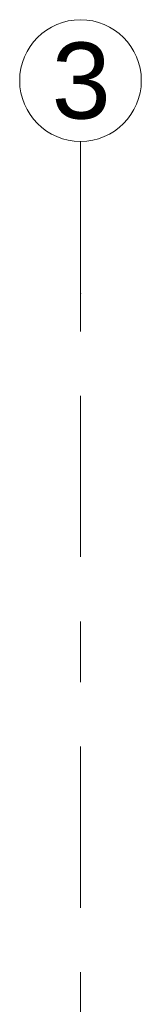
# Model space of a CAD drawing. Header units: metres. Extents: x -3.6 to 84.5, y -11 to 16.8.
# Tile 58 of 225: x 7.63 to 7.83, y 15.188 to 16.805. Entities that reach past the tile are written whole.
import ezdxf

# ---------------------------------------------------------------- set-up
doc = ezdxf.new("R2010")
doc.units = ezdxf.units.M
doc.header["$MEASUREMENT"] = 0
doc.linetypes.add('Strichlinie doppelt', pattern=[0.546806, 0.264583, -0.105833, 0.070556, -0.105833])
doc.layers.add('451 - Universal.Achsen Raster', color=7, linetype='Continuous')
doc.styles.add('ERSTELLTER_STIL_2', font='txt')

msp = doc.modelspace()

# ---------------------------------------------------------------- linework, layer by layer
at = {"layer": '451 - Universal.Achsen Raster', "color": 160, "linetype": 'Strichlinie doppelt', "lineweight": 9, "true_color": 0x3232ff}
for p, q in [((7.73, 16.355), (7.73, 16.605)), ((7.73, -10.585), (7.73, 16.355))]:
    msp.add_line(p, q, dxfattribs=at)
at = {"layer": '451 - Universal.Achsen Raster', "color": 160, "linetype": 'Continuous', "lineweight": 9, "true_color": 0x3232ff}
msp.add_circle((7.73, 16.705), 0.1, dxfattribs=at)
at = {"layer": '451 - Universal.Achsen Raster', "color": 160, "linetype": 'Strichlinie doppelt', "lineweight": 9, "true_color": 0x3232ff}
msp.add_point((7.73, 16.355), dxfattribs=at)
msp.add_point((7.73, 16.355), dxfattribs=at)

# ---------------------------------------------------------------- texts
at = {"layer": '451 - Universal.Achsen Raster', "color": 160, "lineweight": 9, "true_color": 0x3232ff, "insert": (7.6826, 16.7675), "char_height": 0.125, "attachment_point": 1, "style": 'ERSTELLTER_STIL_2'}
msp.add_mtext('\\A1;{\\pql;\\pt0;\\fArial|b0|i0|c0|p38;3}', dxfattribs=at)

doc.saveas('drawing.dxf')
